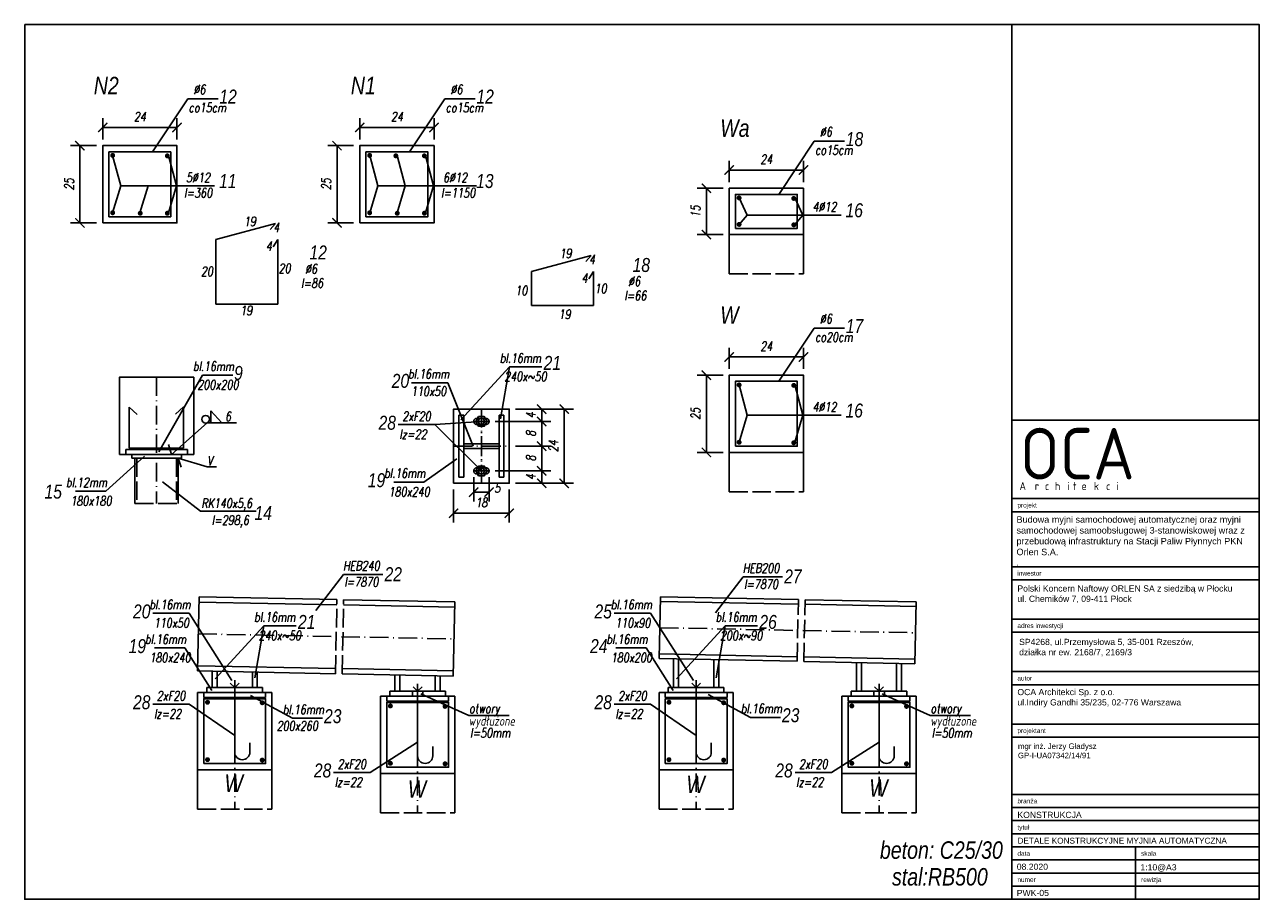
# Model space of a CAD drawing. Extents: x 13337 to 14152, y 1347 to 1630.
# Tile 2 of 2: x 13753 to 14152, y 1347 to 1630. Entities that reach past the tile are written whole.
import ezdxf

# ---------------------------------------------------------------- set-up
doc = ezdxf.new("R2010")
doc.units = 0
doc.header["$LTSCALE"] = 0.5
doc.header["$MEASUREMENT"] = 0
doc.linetypes.add('ACAD_ISO02W100', pattern=[15, 12, -3])
doc.linetypes.add('ACAD_ISO10W100', pattern=[18.5, 12, -3, 0.5, -3])
doc.layers.get('0').update_dxf_attribs({"linetype": 'CONTINUOUS'})
doc.layers.get('DEFPOINTS').update_dxf_attribs({"linetype": 'CONTINUOUS'})
for name, color, linetype in [('05 - tekst', 1, 'CONTINUOUS'), ('05-grafika', 251, 'CONTINUOUS'), ('100_rzut', 3, 'CONTINUOUS'), ('GRUBE', 2, 'CONTINUOUS'), ('OCA a1 architektura$0$05-tekst', 1, 'CONTINUOUS'), ('OSIE', 1, 'ACAD_ISO10W100'), ('PRZERYWANE', 4, 'ACAD_ISO02W100'), ('WYMIARY', 3, 'CONTINUOUS')]:
    doc.layers.add(name, color=color, linetype=linetype)
doc.styles.add('N', font='simplex.shx', dxfattribs={"width": 0.75, "oblique": 10})
doc.styles.add('OCA a1 architektura$0$ramka1-1', font='arial.ttf', dxfattribs={"height": 2})
doc.styles.add('ramka1-1', font='arial.ttf', dxfattribs={"height": 2})
doc.styles.add('STYLE1', font='ariali.ttf')
doc.dimstyles.new('BUD11', dxfattribs={"dimtxt": 3, "dimasz": 3, "dimexe": 3, "dimexo": 2, "dimgap": 2, "dimtad": 1, "dimdec": 0, "dimtxsty": 'N', "dimblk": 'ARCHTICK', "dimcen": 2.5, "dimclrd": 3, "dimclre": 3, "dimclrt": 3, "dimadec": 0, "dimazin": 0, "dimtfac": 1, "dimtdec": 0, "dimtmove": 0, "dimatfit": 3, "dimfxl": 1, "dimarcsym": 0})

# ---------------------------------------------------------------- blocks, each defined once
blk = doc.blocks.new('_ArchTick')
at = {"layer": 'WYMIARY', "color": 0, "const_width": 0.15}
blk.add_lwpolyline([(-0.5, -0.5), (0.5, 0.5)], dxfattribs=at)
blk = doc.blocks.new('*D100')
at = {"layer": 'DEFPOINTS', "color": 0}
for p in [(13802.2, 1596.37), (13778.2, 1590.48), (13802.2, 1590.48)]:
    blk.add_point(p, dxfattribs=at)
at = {"layer": 'WYMIARY', "color": 3, "lineweight": -2}
for p, q in [((13778.2, 1592.48), (13778.2, 1599.37)), ((13802.2, 1592.48), (13802.2, 1599.37)), ((13778.2, 1596.37), (13802.2, 1596.37))]:
    blk.add_line(p, q, dxfattribs=at)
at = {"layer": 'WYMIARY', "color": 3, "lineweight": -2, "xscale": 3, "yscale": 3, "zscale": 3, "rotation": 180}
blk.add_blockref('_ArchTick', (13778.2, 1596.37), dxfattribs=at)
at = {"layer": 'WYMIARY', "color": 3, "lineweight": -2, "xscale": 3, "yscale": 3, "zscale": 3}
blk.add_blockref('_ArchTick', (13802.2, 1596.37), dxfattribs=at)
at = {"layer": 'WYMIARY', "color": 3, "insert": (13790.2, 1599.87), "char_height": 3, "attachment_point": 5, "style": 'N'}
blk.add_mtext('24', dxfattribs=at)
blk = doc.blocks.new('*D101')
at = {"layer": 'DEFPOINTS', "color": 0}
for p in [(13770.82, 1590.48), (13778.2, 1590.48), (13778.2, 1565.48)]:
    blk.add_point(p, dxfattribs=at)
at = {"layer": 'WYMIARY', "color": 3, "lineweight": -2}
for p, q in [((13776.2, 1590.48), (13767.82, 1590.48)), ((13770.82, 1565.48), (13770.82, 1590.48)), ((13776.2, 1565.48), (13767.82, 1565.48))]:
    blk.add_line(p, q, dxfattribs=at)
at = {"layer": 'WYMIARY', "color": 3, "lineweight": -2, "xscale": 3, "yscale": 3, "zscale": 3}
for p, rotation in [((13770.82, 1590.48), 90), ((13770.82, 1565.48), 270)]:
    blk.add_blockref('_ArchTick', p, dxfattribs=dict(at, rotation=rotation))
at = {"layer": 'WYMIARY', "color": 3, "insert": (13767.32, 1577.98), "char_height": 3, "attachment_point": 5, "rotation": 90, "style": 'N'}
blk.add_mtext('25', dxfattribs=at)
blk = doc.blocks.new('*D102')
at = {"layer": 'DEFPOINTS', "color": 0}
for p in [(13885.31, 1596.37), (13861.31, 1590.48), (13885.31, 1590.48)]:
    blk.add_point(p, dxfattribs=at)
at = {"layer": 'WYMIARY', "color": 3, "lineweight": -2}
for p, q in [((13861.31, 1592.48), (13861.31, 1599.37)), ((13885.31, 1592.48), (13885.31, 1599.37)), ((13861.31, 1596.37), (13885.31, 1596.37))]:
    blk.add_line(p, q, dxfattribs=at)
at = {"layer": 'WYMIARY', "color": 3, "lineweight": -2, "xscale": 3, "yscale": 3, "zscale": 3, "rotation": 180}
blk.add_blockref('_ArchTick', (13861.31, 1596.37), dxfattribs=at)
at = {"layer": 'WYMIARY', "color": 3, "lineweight": -2, "xscale": 3, "yscale": 3, "zscale": 3}
blk.add_blockref('_ArchTick', (13885.31, 1596.37), dxfattribs=at)
at = {"layer": 'WYMIARY', "color": 3, "insert": (13873.31, 1599.87), "char_height": 3, "attachment_point": 5, "style": 'N'}
blk.add_mtext('24', dxfattribs=at)
blk = doc.blocks.new('*D103')
at = {"layer": 'DEFPOINTS', "color": 0}
for p in [(13853.94, 1590.48), (13861.31, 1590.48), (13861.31, 1565.48)]:
    blk.add_point(p, dxfattribs=at)
at = {"layer": 'WYMIARY', "color": 3, "lineweight": -2}
for p, q in [((13859.31, 1590.48), (13850.94, 1590.48)), ((13853.94, 1565.48), (13853.94, 1590.48)), ((13859.31, 1565.48), (13850.94, 1565.48))]:
    blk.add_line(p, q, dxfattribs=at)
at = {"layer": 'WYMIARY', "color": 3, "lineweight": -2, "xscale": 3, "yscale": 3, "zscale": 3}
for p, rotation in [((13853.94, 1590.48), 90), ((13853.94, 1565.48), 270)]:
    blk.add_blockref('_ArchTick', p, dxfattribs=dict(at, rotation=rotation))
at = {"layer": 'WYMIARY', "color": 3, "insert": (13850.44, 1577.98), "char_height": 3, "attachment_point": 5, "rotation": 90, "style": 'N'}
blk.add_mtext('25', dxfattribs=at)
blk = doc.blocks.new('*D104')
at = {"layer": 'DEFPOINTS', "color": 0}
for p in [(14004.76, 1522.11), (13980.76, 1516.23), (14004.76, 1516.23)]:
    blk.add_point(p, dxfattribs=at)
at = {"layer": 'WYMIARY', "color": 3, "lineweight": -2}
for p, q in [((13980.76, 1518.23), (13980.76, 1525.11)), ((14004.76, 1518.23), (14004.76, 1525.11)), ((13980.76, 1522.11), (14004.76, 1522.11))]:
    blk.add_line(p, q, dxfattribs=at)
at = {"layer": 'WYMIARY', "color": 3, "lineweight": -2, "xscale": 3, "yscale": 3, "zscale": 3, "rotation": 180}
blk.add_blockref('_ArchTick', (13980.76, 1522.11), dxfattribs=at)
at = {"layer": 'WYMIARY', "color": 3, "lineweight": -2, "xscale": 3, "yscale": 3, "zscale": 3}
blk.add_blockref('_ArchTick', (14004.76, 1522.11), dxfattribs=at)
at = {"layer": 'WYMIARY', "color": 3, "insert": (13992.76, 1525.61), "char_height": 3, "attachment_point": 5, "style": 'N'}
blk.add_mtext('24', dxfattribs=at)
blk = doc.blocks.new('*D105')
at = {"layer": 'DEFPOINTS', "color": 0}
for p in [(13973.38, 1516.23), (13980.76, 1516.23), (13980.76, 1491.23)]:
    blk.add_point(p, dxfattribs=at)
at = {"layer": 'WYMIARY', "color": 3, "lineweight": -2}
for p, q in [((13978.76, 1516.23), (13970.38, 1516.23)), ((13973.38, 1491.23), (13973.38, 1516.23)), ((13978.76, 1491.23), (13970.38, 1491.23))]:
    blk.add_line(p, q, dxfattribs=at)
at = {"layer": 'WYMIARY', "color": 3, "lineweight": -2, "xscale": 3, "yscale": 3, "zscale": 3}
for p, rotation in [((13973.38, 1516.23), 90), ((13973.38, 1491.23), 270)]:
    blk.add_blockref('_ArchTick', p, dxfattribs=dict(at, rotation=rotation))
at = {"layer": 'WYMIARY', "color": 3, "insert": (13969.88, 1503.73), "char_height": 3, "attachment_point": 5, "rotation": 90, "style": 'N'}
blk.add_mtext('25', dxfattribs=at)
blk = doc.blocks.new('*D106')
at = {"layer": 'DEFPOINTS', "color": 0}
for p in [(14004.76, 1582.6), (13980.76, 1576.71), (14004.76, 1576.71)]:
    blk.add_point(p, dxfattribs=at)
at = {"layer": 'WYMIARY', "color": 3, "lineweight": -2}
for p, q in [((13980.76, 1578.71), (13980.76, 1585.6)), ((14004.76, 1578.71), (14004.76, 1585.6)), ((13980.76, 1582.6), (14004.76, 1582.6))]:
    blk.add_line(p, q, dxfattribs=at)
at = {"layer": 'WYMIARY', "color": 3, "lineweight": -2, "xscale": 3, "yscale": 3, "zscale": 3, "rotation": 180}
blk.add_blockref('_ArchTick', (13980.76, 1582.6), dxfattribs=at)
at = {"layer": 'WYMIARY', "color": 3, "lineweight": -2, "xscale": 3, "yscale": 3, "zscale": 3}
blk.add_blockref('_ArchTick', (14004.76, 1582.6), dxfattribs=at)
at = {"layer": 'WYMIARY', "color": 3, "insert": (13992.76, 1586.1), "char_height": 3, "attachment_point": 5, "style": 'N'}
blk.add_mtext('24', dxfattribs=at)
blk = doc.blocks.new('*D107')
at = {"layer": 'DEFPOINTS', "color": 0}
for p in [(13973.38, 1576.71), (13980.76, 1576.71), (13980.76, 1561.71)]:
    blk.add_point(p, dxfattribs=at)
at = {"layer": 'WYMIARY', "color": 3, "lineweight": -2}
for p, q in [((13978.76, 1576.71), (13970.38, 1576.71)), ((13973.38, 1561.71), (13973.38, 1576.71)), ((13978.76, 1561.71), (13970.38, 1561.71))]:
    blk.add_line(p, q, dxfattribs=at)
at = {"layer": 'WYMIARY', "color": 3, "lineweight": -2, "xscale": 3, "yscale": 3, "zscale": 3}
for p, rotation in [((13973.38, 1576.71), 90), ((13973.38, 1561.71), 270)]:
    blk.add_blockref('_ArchTick', p, dxfattribs=dict(at, rotation=rotation))
at = {"layer": 'WYMIARY', "color": 3, "insert": (13969.88, 1569.21), "char_height": 3, "attachment_point": 5, "rotation": 90, "style": 'N'}
blk.add_mtext('15', dxfattribs=at)
blk = doc.blocks.new('*D108')
at = {"layer": 'DEFPOINTS', "color": 0}
for p in [(13891.63, 1481.25), (13909.63, 1481.25), (13909.63, 1471.54)]:
    blk.add_point(p, dxfattribs=at)
at = {"layer": 'WYMIARY', "color": 3, "lineweight": -2}
for p, q in [((13891.63, 1479.25), (13891.63, 1468.54)), ((13909.63, 1479.25), (13909.63, 1468.54)), ((13891.63, 1471.54), (13909.63, 1471.54))]:
    blk.add_line(p, q, dxfattribs=at)
at = {"layer": 'WYMIARY', "color": 3, "lineweight": -2, "xscale": 3, "yscale": 3, "zscale": 3, "rotation": 180}
blk.add_blockref('_ArchTick', (13891.63, 1471.54), dxfattribs=at)
at = {"layer": 'WYMIARY', "color": 3, "lineweight": -2, "xscale": 3, "yscale": 3, "zscale": 3}
blk.add_blockref('_ArchTick', (13909.63, 1471.54), dxfattribs=at)
at = {"layer": 'WYMIARY', "color": 3, "insert": (13900.63, 1475.04), "char_height": 3, "attachment_point": 5, "style": 'N'}
blk.add_mtext('18', dxfattribs=at)
blk = doc.blocks.new('*D109')
at = {"layer": 'DEFPOINTS', "color": 0}
for p in [(13903.13, 1485.25), (13920.13, 1485.25), (13909.63, 1481.25)]:
    blk.add_point(p, dxfattribs=at)
at = {"layer": 'WYMIARY', "color": 3, "lineweight": -2}
for p, q in [((13905.13, 1485.25), (13923.13, 1485.25)), ((13920.13, 1481.25), (13920.13, 1485.25)), ((13911.63, 1481.25), (13923.13, 1481.25))]:
    blk.add_line(p, q, dxfattribs=at)
at = {"layer": 'WYMIARY', "color": 3, "lineweight": -2, "xscale": 3, "yscale": 3, "zscale": 3}
for p, rotation in [((13920.13, 1485.25), 90), ((13920.13, 1481.25), 270)]:
    blk.add_blockref('_ArchTick', p, dxfattribs=dict(at, rotation=rotation))
at = {"layer": 'WYMIARY', "color": 3, "insert": (13916.63, 1483.25), "char_height": 3, "attachment_point": 5, "rotation": 90, "style": 'N'}
blk.add_mtext('4', dxfattribs=at)
blk = doc.blocks.new('*D110')
at = {"layer": 'DEFPOINTS', "color": 0}
for p in [(13909.63, 1493.25), (13920.13, 1493.25), (13903.13, 1485.25)]:
    blk.add_point(p, dxfattribs=at)
at = {"layer": 'WYMIARY', "color": 3, "lineweight": -2}
for p, q in [((13911.63, 1493.25), (13923.13, 1493.25)), ((13920.13, 1485.25), (13920.13, 1493.25)), ((13905.13, 1485.25), (13923.13, 1485.25))]:
    blk.add_line(p, q, dxfattribs=at)
at = {"layer": 'WYMIARY', "color": 3, "lineweight": -2, "xscale": 3, "yscale": 3, "zscale": 3}
for p, rotation in [((13920.13, 1493.25), 90), ((13920.13, 1485.25), 270)]:
    blk.add_blockref('_ArchTick', p, dxfattribs=dict(at, rotation=rotation))
at = {"layer": 'WYMIARY', "color": 3, "insert": (13916.63, 1489.25), "char_height": 3, "attachment_point": 5, "rotation": 90, "style": 'N'}
blk.add_mtext('8', dxfattribs=at)
blk = doc.blocks.new('*D111')
at = {"layer": 'DEFPOINTS', "color": 0}
for p in [(13903.13, 1501.25), (13920.13, 1501.25), (13909.63, 1493.25)]:
    blk.add_point(p, dxfattribs=at)
at = {"layer": 'WYMIARY', "color": 3, "lineweight": -2}
for p, q in [((13905.13, 1501.25), (13923.13, 1501.25)), ((13920.13, 1493.25), (13920.13, 1501.25)), ((13911.63, 1493.25), (13923.13, 1493.25))]:
    blk.add_line(p, q, dxfattribs=at)
at = {"layer": 'WYMIARY', "color": 3, "lineweight": -2, "xscale": 3, "yscale": 3, "zscale": 3}
for p, rotation in [((13920.13, 1501.25), 90), ((13920.13, 1493.25), 270)]:
    blk.add_blockref('_ArchTick', p, dxfattribs=dict(at, rotation=rotation))
at = {"layer": 'WYMIARY', "color": 3, "insert": (13916.63, 1497.25), "char_height": 3, "attachment_point": 5, "rotation": 90, "style": 'N'}
blk.add_mtext('8', dxfattribs=at)
blk = doc.blocks.new('*D112')
at = {"layer": 'DEFPOINTS', "color": 0}
for p in [(13909.63, 1505.25), (13920.13, 1505.25), (13903.13, 1501.25)]:
    blk.add_point(p, dxfattribs=at)
at = {"layer": 'WYMIARY', "color": 3, "lineweight": -2}
for p, q in [((13911.63, 1505.25), (13923.13, 1505.25)), ((13920.13, 1501.25), (13920.13, 1505.25)), ((13905.13, 1501.25), (13923.13, 1501.25))]:
    blk.add_line(p, q, dxfattribs=at)
at = {"layer": 'WYMIARY', "color": 3, "lineweight": -2, "xscale": 3, "yscale": 3, "zscale": 3}
for p, rotation in [((13920.13, 1505.25), 90), ((13920.13, 1501.25), 270)]:
    blk.add_blockref('_ArchTick', p, dxfattribs=dict(at, rotation=rotation))
at = {"layer": 'WYMIARY', "color": 3, "insert": (13916.63, 1503.25), "char_height": 3, "attachment_point": 5, "rotation": 90, "style": 'N'}
blk.add_mtext('4', dxfattribs=at)
blk = doc.blocks.new('*D114')
at = {"layer": 'DEFPOINTS', "color": 0}
for p in [(13909.63, 1505.25), (13927.41, 1505.25), (13909.63, 1481.25)]:
    blk.add_point(p, dxfattribs=at)
at = {"layer": 'WYMIARY', "color": 3, "lineweight": -2}
for p, q in [((13911.63, 1505.25), (13930.41, 1505.25)), ((13927.41, 1481.25), (13927.41, 1505.25)), ((13911.63, 1481.25), (13930.41, 1481.25))]:
    blk.add_line(p, q, dxfattribs=at)
at = {"layer": 'WYMIARY', "color": 3, "lineweight": -2, "xscale": 3, "yscale": 3, "zscale": 3}
for p, rotation in [((13927.41, 1505.25), 90), ((13927.41, 1481.25), 270)]:
    blk.add_blockref('_ArchTick', p, dxfattribs=dict(at, rotation=rotation))
at = {"layer": 'WYMIARY', "color": 3, "insert": (13923.91, 1493.25), "char_height": 3, "attachment_point": 5, "rotation": 90, "style": 'N'}
blk.add_mtext('24', dxfattribs=at)
blk = doc.blocks.new('*D115')
at = {"layer": 'DEFPOINTS', "color": 0}
for p in [(13898.13, 1485.25), (13903.13, 1485.25), (13903.13, 1478.38)]:
    blk.add_point(p, dxfattribs=at)
at = {"layer": 'WYMIARY', "color": 3, "lineweight": -2}
for p, q in [((13898.13, 1483.25), (13898.13, 1475.38)), ((13903.13, 1483.25), (13903.13, 1475.38)), ((13898.13, 1478.38), (13903.13, 1478.38))]:
    blk.add_line(p, q, dxfattribs=at)
at = {"layer": 'WYMIARY', "color": 3, "lineweight": -2, "xscale": 3, "yscale": 3, "zscale": 3, "rotation": 180}
blk.add_blockref('_ArchTick', (13898.13, 1478.38), dxfattribs=at)
at = {"layer": 'WYMIARY', "color": 3, "lineweight": -2, "xscale": 3, "yscale": 3, "zscale": 3}
blk.add_blockref('_ArchTick', (13903.13, 1478.38), dxfattribs=at)
at = {"layer": 'WYMIARY', "color": 3, "insert": (13905.78, 1479.71), "char_height": 3, "attachment_point": 5, "style": 'N'}
blk.add_mtext('5', dxfattribs=at)

msp = doc.modelspace()

# ---------------------------------------------------------------- linework, layer by layer
for p, q in [((13980.76, 1561.71), (13980.76, 1548.97)), ((14004.76, 1561.71), (14004.76, 1548.97)), ((13893.32, 1483.25), (13893.32, 1503.25)), ((13894.92, 1503.25), (13893.32, 1503.25)), ((13894.92, 1483.25), (13894.92, 1503.25)), ((13906.33, 1483.25), (13906.33, 1503.25)), ((13907.93, 1503.25), (13906.33, 1503.25)), ((13907.93, 1483.25), (13907.93, 1503.25)), ((13894.92, 1494.05), (13906.33, 1494.05)), ((13805.61, 1492.16), (13785.61, 1492.16)), ((13785.61, 1492.16), (13785.61, 1490.56)), ((13787.61, 1490.56), (13787.61, 1489.36)), ((13787.61, 1489.36), (13803.61, 1489.36)), ((13788.61, 1489.36), (13788.61, 1474.71)), ((13802.61, 1489.36), (13802.61, 1474.71)), ((13803.61, 1490.56), (13803.61, 1489.36)), ((13805.61, 1492.16), (13805.61, 1490.56)), ((13894.92, 1492.45), (13906.33, 1492.45)), ((13980.76, 1491.23), (13980.76, 1478.48)), ((14004.76, 1491.23), (14004.76, 1478.48)), ((13893.32, 1483.25), (13894.92, 1483.25)), ((13906.33, 1483.25), (13907.93, 1483.25)), ((13808.87, 1420.52), (13809.35, 1444.51)), ((13809.31, 1442.81), (13853.89, 1441.92)), ((13809.35, 1444.51), (13853.92, 1443.62)), ((13856.06, 1441.88), (13891.96, 1441.16)), ((13856.09, 1443.58), (13892, 1442.86)), ((13891.52, 1418.87), (13892, 1442.86)), ((13958.15, 1424.52), (13958.55, 1444.51)), ((13958.52, 1443.01), (14003.09, 1442.12)), ((13958.55, 1444.51), (14003.12, 1443.62)), ((14005.26, 1442.08), (14041.17, 1441.36)), ((14005.29, 1443.58), (14041.2, 1442.86)), ((14040.8, 1422.86), (14041.2, 1442.86)), ((13958.18, 1426.02), (14002.75, 1425.13)), ((13808.9, 1422.22), (13853.47, 1421.33)), ((13855.65, 1421.29), (13891.55, 1420.57)), ((13958.15, 1424.52), (14002.72, 1423.63)), ((13962.76, 1415.14), (13962.76, 1424.43)), ((13964.36, 1415.14), (13964.36, 1424.39)), ((13975.78, 1415.14), (13975.78, 1424.16)), ((13977.38, 1415.14), (13977.38, 1424.13)), ((14004.89, 1423.58), (14040.8, 1422.86)), ((14004.92, 1425.08), (14040.83, 1424.36)), ((14021.89, 1413.96), (14021.89, 1423.24)), ((14023.49, 1413.96), (14023.49, 1423.21)), ((14034.9, 1413.96), (14034.9, 1422.98)), ((14036.5, 1413.96), (14036.5, 1422.95)), ((13808.87, 1420.52), (13853.44, 1419.63)), ((13813.56, 1415.14), (13813.56, 1420.43)), ((13815.16, 1415.14), (13815.16, 1420.4)), ((13826.57, 1415.14), (13826.57, 1420.14)), ((13828.17, 1415.14), (13828.17, 1420.14)), ((13855.61, 1419.59), (13891.52, 1418.87)), ((13872.69, 1413.96), (13872.69, 1419.25)), ((13874.29, 1413.96), (13874.29, 1419.22)), ((13885.7, 1413.96), (13885.7, 1418.99)), ((13887.3, 1413.96), (13887.3, 1418.96)), ((13832.87, 1413.54), (13808.87, 1413.54)), ((13808.87, 1413.54), (13808.87, 1388.54)), ((13810.87, 1411.94), (13810.87, 1413.54)), ((13829.87, 1415.14), (13811.87, 1415.14)), ((13811.87, 1415.14), (13811.87, 1413.54)), ((13829.87, 1415.14), (13829.87, 1413.54)), ((13830.87, 1411.94), (13830.87, 1413.54)), ((13832.87, 1388.54), (13832.87, 1413.54)), ((13889, 1413.96), (13871, 1413.96)), ((13871, 1413.96), (13871, 1412.36)), ((13889, 1413.96), (13889, 1412.36)), ((13982.07, 1413.54), (13958.07, 1413.54)), ((13958.07, 1413.54), (13958.07, 1388.54)), ((13960.07, 1411.94), (13960.07, 1413.54)), ((13979.07, 1415.14), (13961.07, 1415.14)), ((13961.07, 1415.14), (13961.07, 1413.54)), ((13979.07, 1415.14), (13979.07, 1413.54)), ((13980.07, 1411.94), (13980.07, 1413.54)), ((13982.07, 1388.54), (13982.07, 1413.54)), ((14038.2, 1413.96), (14020.2, 1413.96)), ((14020.2, 1413.96), (14020.2, 1412.36)), ((14038.2, 1413.96), (14038.2, 1412.36)), ((13810.87, 1411.94), (13830.87, 1411.94)), ((13892, 1412.36), (13868, 1412.36)), ((13868, 1412.36), (13868, 1387.36)), ((13870, 1410.76), (13870, 1412.36)), ((13870, 1410.76), (13890, 1410.76)), ((13890, 1410.76), (13890, 1412.36)), ((13892, 1387.36), (13892, 1412.36)), ((13960.07, 1411.94), (13980.07, 1411.94)), ((14041.2, 1412.36), (14017.2, 1412.36)), ((14017.2, 1412.36), (14017.2, 1387.36)), ((14019.2, 1410.76), (14019.2, 1412.36)), ((14019.2, 1410.76), (14039.2, 1410.76)), ((14039.2, 1410.76), (14039.2, 1412.36)), ((14041.2, 1387.36), (14041.2, 1412.36)), ((13808.87, 1388.54), (13832.87, 1388.54)), ((13808.87, 1388.54), (13808.87, 1375.79)), ((13832.87, 1388.54), (13832.87, 1375.79)), ((13868, 1387.36), (13892, 1387.36)), ((13868, 1387.36), (13868, 1374.61)), ((13892, 1387.36), (13892, 1374.61)), ((13958.07, 1388.54), (13982.07, 1388.54)), ((13958.07, 1388.54), (13958.07, 1375.79)), ((13982.07, 1388.54), (13982.07, 1375.79)), ((14017.2, 1387.36), (14041.2, 1387.36)), ((14017.2, 1387.36), (14017.2, 1374.61)), ((14041.2, 1387.36), (14041.2, 1374.61))]:
    msp.add_line(p, q)
for points in [[(13778.2, 1565.48), (13802.2, 1565.48), (13802.2, 1590.48), (13778.2, 1590.48)], [(13861.31, 1565.48), (13885.31, 1565.48), (13885.31, 1590.48), (13861.31, 1590.48)], [(13980.76, 1561.71), (14004.76, 1561.71), (14004.76, 1576.71), (13980.76, 1576.71)], [(13783.61, 1490.56), (13807.61, 1490.56), (13807.61, 1515.56), (13783.61, 1515.56)], [(13980.76, 1491.23), (14004.76, 1491.23), (14004.76, 1516.23), (13980.76, 1516.23)], [(13891.63, 1481.25), (13909.63, 1481.25), (13909.63, 1505.25), (13891.63, 1505.25)], [(13902.45, 1501.25), (13901.54, 1502.83), (13899.72, 1502.83), (13898.8, 1501.25), (13899.72, 1499.67), (13901.54, 1499.67)], [(13902.45, 1485.25), (13901.54, 1483.67), (13899.72, 1483.67), (13898.8, 1485.25), (13899.72, 1486.83), (13901.54, 1486.83)]]:
    msp.add_lwpolyline(points, close=True)
for centre in [(13900.63, 1501.25), (13900.63, 1485.25)]:
    msp.add_circle(centre, 1)
at = {"layer": '05 - tekst'}
msp.add_lwpolyline([(14072.16, 1346.63), (14152.16, 1346.63)], dxfattribs=at)
at = {"layer": '05-grafika'}
msp.add_lwpolyline([(13752.96, 1629.63), (14152.16, 1629.63), (14152.16, 1346.63), (13752.96, 1346.63)], close=True, dxfattribs=at)
for points in [[(14072.16, 1346.63), (14072.16, 1629.63), (14152.16, 1629.63), (14152.16, 1346.63), (14072.16, 1346.63)], [(14072.16, 1501.71), (14152.16, 1501.71)], [(14072.16, 1476.27), (14152.16, 1476.27)], [(14072.16, 1472.03), (14152.16, 1472.03)], [(14072.16, 1454.24), (14152.16, 1454.24)], [(14072.16, 1450), (14152.16, 1450)], [(14072.16, 1437.27), (14152.16, 1437.27)], [(14072.16, 1433.03), (14152.16, 1433.03)], [(14072.16, 1420.3), (14152.16, 1420.3)], [(14072.16, 1416.06), (14152.16, 1416.06)], [(14072.16, 1411.41), (14072.16, 1349.57)], [(14072.16, 1403.33), (14152.16, 1403.33)], [(14072.16, 1399.09), (14152.16, 1399.09)], [(14072.16, 1380.56), (14152.16, 1380.56)], [(14072.16, 1376.32), (14152.16, 1376.32)], [(14072.16, 1372.08), (14152.16, 1372.08)], [(14072.16, 1367.84), (14152.16, 1367.84)], [(14072.16, 1363.6), (14152.16, 1363.6)], [(14112.16, 1363.6), (14112.16, 1346.63)], [(14072.16, 1359.35), (14152.16, 1359.35)], [(14072.16, 1359.35), (14152.16, 1359.35)], [(14072.16, 1355.11), (14152.16, 1355.11)], [(14072.16, 1350.87), (14152.16, 1350.87)], [(14072.16, 1350.87), (14152.16, 1350.87)], [(14072.16, 1346.63), (14152.16, 1346.63)]]:
    msp.add_lwpolyline(points, dxfattribs=at)
at = {"layer": 'GRUBE'}
for p, q in [((13834.09, 1565.27), (13814.72, 1560.14)), ((13834.09, 1565.27), (13832.29, 1563.37)), ((13814.76, 1560.14), (13814.76, 1539.14)), ((13834.76, 1560.14), (13833.29, 1557.7)), ((13834.76, 1539.14), (13834.76, 1560.14)), ((13936.17, 1554.92), (13916.84, 1549.79)), ((13936.17, 1554.92), (13934.37, 1553.02)), ((13916.84, 1549.79), (13916.84, 1538.79)), ((13936.84, 1549.79), (13935.36, 1547.34)), ((13936.84, 1538.79), (13936.84, 1549.79)), ((13814.76, 1539.14), (13834.76, 1539.14)), ((13916.84, 1538.79), (13936.84, 1538.79)), ((13786.76, 1492.56), (13786.76, 1505.9)), ((13786.76, 1505.9), (13789.37, 1503.54)), ((13804.32, 1505.99), (13801.7, 1503.62)), ((13804.32, 1505.99), (13804.32, 1492.56)), ((13804.32, 1492.56), (13786.76, 1492.56)), ((13820.87, 1417.52), (13820.87, 1394.22)), ((13970.07, 1417.52), (13970.07, 1394.22)), ((13820.87, 1415.14), (13819.43, 1416.61)), ((13820.87, 1415.14), (13822.3, 1416.61)), ((13880, 1413.96), (13878.56, 1415.42)), ((13880, 1416.34), (13880, 1393.04)), ((13880, 1413.96), (13881.43, 1415.42)), ((13970.07, 1415.14), (13968.63, 1416.61)), ((13970.07, 1415.14), (13971.51, 1416.61)), ((14029.2, 1413.96), (14027.76, 1415.42)), ((14029.2, 1416.34), (14029.2, 1393.04)), ((14029.2, 1413.96), (14030.63, 1415.42)), ((13825.77, 1394.22), (13825.77, 1397.26)), ((13974.97, 1394.22), (13974.97, 1397.26)), ((13884.9, 1393.04), (13884.9, 1396.08)), ((14034.1, 1393.04), (14034.1, 1396.08))]:
    msp.add_line(p, q, dxfattribs=at)
for points in [[(13780.2, 1567.48), (13800.2, 1567.48), (13800.2, 1588.48), (13780.2, 1588.48)], [(13863.31, 1567.48), (13883.31, 1567.48), (13883.31, 1588.48), (13863.31, 1588.48)], [(13982.76, 1563.71), (14002.76, 1563.71), (14002.76, 1574.71), (13982.76, 1574.71)], [(13982.76, 1493.23), (14002.76, 1493.23), (14002.76, 1514.23), (13982.76, 1514.23)], [(13810.87, 1390.54), (13830.87, 1390.54), (13830.87, 1411.54), (13810.87, 1411.54)], [(13870, 1389.36), (13890, 1389.36), (13890, 1410.36), (13870, 1410.36)], [(13960.07, 1390.54), (13980.07, 1390.54), (13980.07, 1411.54), (13960.07, 1411.54)], [(14019.2, 1389.36), (14039.2, 1389.36), (14039.2, 1410.36), (14019.2, 1410.36)]]:
    msp.add_lwpolyline(points, close=True, dxfattribs=at)
at = {"layer": 'GRUBE', "const_width": 0.8}
for points in [[(13781.8, 1587.32, 1), (13781, 1587.32, 1)], [(13799.48, 1587.18, 1), (13798.68, 1587.18, 1)], [(13864.91, 1587.32, 1), (13864.11, 1587.32, 1)], [(13873.38, 1587.18, 1), (13872.58, 1587.18, 1)], [(13882.6, 1587.18, 1), (13881.8, 1587.18, 1)], [(13984.36, 1573.56, 1), (13983.56, 1573.56, 1)], [(14002.04, 1573.41, 1), (14001.24, 1573.41, 1)], [(13781.8, 1568.76, 1), (13781, 1568.76, 1)], [(13790.72, 1568.62, 1), (13789.92, 1568.62, 1)], [(13799.48, 1568.62, 1), (13798.68, 1568.62, 1)], [(13864.91, 1568.76, 1), (13864.11, 1568.76, 1)], [(13873.83, 1568.62, 1), (13873.03, 1568.62, 1)], [(13882.6, 1568.62, 1), (13881.8, 1568.62, 1)], [(13984.36, 1565, 1), (13983.56, 1565, 1)], [(14002.04, 1564.85, 1), (14001.24, 1564.85, 1)], [(13984.36, 1513.07, 1), (13983.56, 1513.07, 1)], [(14002.04, 1512.92, 1), (14001.24, 1512.92, 1)], [(13984.36, 1494.51, 1), (13983.56, 1494.51, 1)], [(14002.04, 1494.36, 1), (14001.24, 1494.36, 1)], [(13812.47, 1410.38, 1), (13811.67, 1410.38, 1)], [(13830.16, 1410.23, 1), (13829.36, 1410.23, 1)], [(13871.6, 1409.2, 1), (13870.8, 1409.2, 1)], [(13889.29, 1409.05, 1), (13888.49, 1409.05, 1)], [(13961.67, 1410.38, 1), (13960.87, 1410.38, 1)], [(13979.36, 1410.23, 1), (13978.56, 1410.23, 1)], [(14020.8, 1409.2, 1), (14020, 1409.2, 1)], [(14038.49, 1409.05, 1), (14037.69, 1409.05, 1)], [(13812.47, 1391.82, 1), (13811.67, 1391.82, 1)], [(13830.16, 1391.67, 1), (13829.36, 1391.67, 1)], [(13871.6, 1390.64, 1), (13870.8, 1390.64, 1)], [(13889.29, 1390.49, 1), (13888.49, 1390.49, 1)], [(13961.67, 1391.82, 1), (13960.87, 1391.82, 1)], [(13979.36, 1391.67, 1), (13978.56, 1391.67, 1)], [(14020.8, 1390.64, 1), (14020, 1390.64, 1)], [(14038.49, 1390.49, 1), (14037.69, 1390.49, 1)]]:
    msp.add_lwpolyline(points, format="xyb", close=True, dxfattribs=at)
at = {"layer": 'GRUBE'}
for centre in [(13823.32, 1394.22), (13972.52, 1394.22), (13882.45, 1393.04), (14031.65, 1393.04)]:
    msp.add_arc(centre, 2.45, 180, 0, dxfattribs=at)
at = {"layer": 'OSIE'}
for p, q in [((13795.61, 1515.56), (13795.61, 1474.71)), ((13900.63, 1505.25), (13900.63, 1481.25)), ((13900.63, 1481.25), (13900.63, 1505.25)), ((13898.13, 1501.25), (13903.13, 1501.25)), ((13891.63, 1493.25), (13909.63, 1493.25)), ((13898.13, 1485.25), (13903.13, 1485.25)), ((13958.35, 1434.52), (14041, 1432.86)), ((13809.11, 1432.52), (13891.76, 1430.87)), ((13820.87, 1415.14), (13820.87, 1375.79)), ((13880, 1413.96), (13880, 1374.61)), ((13970.07, 1415.14), (13970.07, 1375.79)), ((14029.2, 1413.96), (14029.2, 1374.61))]:
    msp.add_line(p, q, dxfattribs=at)
at = {"layer": 'PRZERYWANE', "color": 4}
for p, q in [((13980.76, 1548.97), (14004.76, 1548.97)), ((13789.21, 1489.36), (13789.21, 1474.71)), ((13802.01, 1489.36), (13802.01, 1474.71)), ((13980.76, 1478.48), (14004.76, 1478.48)), ((13788.61, 1474.71), (13802.61, 1474.71)), ((13808.87, 1375.79), (13832.87, 1375.79)), ((13868, 1374.61), (13892, 1374.61)), ((13958.07, 1375.79), (13982.07, 1375.79)), ((14017.2, 1374.61), (14041.2, 1374.61))]:
    msp.add_line(p, q, dxfattribs=at)
at = {"layer": 'PRZERYWANE'}
for p, q in [((13899.13, 1502.25), (13902.13, 1502.25)), ((13899.13, 1500.25), (13902.13, 1500.25)), ((13899.13, 1486.25), (13902.13, 1486.25)), ((13899.13, 1484.25), (13902.13, 1484.25)), ((13853.44, 1419.63), (13853.92, 1443.62)), ((13855.61, 1419.59), (13856.09, 1443.58)), ((14002.72, 1423.63), (14003.12, 1443.62)), ((14004.89, 1423.58), (14005.29, 1443.58)), ((13878.32, 1413.96), (13878.32, 1412.36)), ((13881.72, 1413.96), (13881.72, 1412.36)), ((14027.53, 1413.96), (14027.53, 1412.36)), ((14030.92, 1413.96), (14030.92, 1412.36))]:
    msp.add_line(p, q, dxfattribs=at)
for centre, start, end in [((13899.13, 1501.25), 90, 270), ((13902.13, 1501.25), 270, 90), ((13899.13, 1485.25), 90, 270), ((13902.13, 1485.25), 270, 90)]:
    msp.add_arc(centre, 1, start, end, dxfattribs=at)
at = {"layer": 'WYMIARY'}
for p, q in [((13805.67, 1605.68), (13794.25, 1588.48)), ((13805.67, 1605.68), (13815.47, 1605.68)), ((13888.78, 1605.68), (13877.37, 1588.48)), ((13888.78, 1605.68), (13898.58, 1605.68)), ((14008.23, 1591.91), (13996.81, 1574.71)), ((14008.23, 1591.91), (14018.02, 1591.91)), ((13783.99, 1577.5), (13781.4, 1587.32)), ((13802.05, 1577.5), (13799.46, 1587.32)), ((13867.11, 1577.5), (13864.51, 1587.32)), ((13875.95, 1577.5), (13873.35, 1587.32)), ((13885.17, 1577.5), (13882.58, 1587.32)), ((13783.99, 1577.5), (13781.4, 1568.76)), ((13783.99, 1577.5), (13814.37, 1577.5)), ((13792.83, 1577.5), (13790.24, 1568.76)), ((13802.05, 1577.5), (13799.46, 1568.76)), ((13867.11, 1577.5), (13864.51, 1568.76)), ((13867.11, 1577.5), (13899.08, 1577.5)), ((13875.95, 1577.5), (13873.35, 1568.76)), ((13885.17, 1577.5), (13882.58, 1568.76)), ((13986.55, 1568.04), (13983.96, 1573.56)), ((14004.61, 1568.04), (14002.02, 1573.56)), ((13986.55, 1568.04), (13983.96, 1565)), ((13986.55, 1568.04), (14016.93, 1568.04)), ((14004.61, 1568.04), (14002.02, 1565)), ((14008.23, 1531.42), (13996.81, 1514.23)), ((14008.23, 1531.42), (14018.02, 1531.42)), ((13909.68, 1518.91), (13893.98, 1501.82)), ((13909.68, 1518.91), (13906.76, 1502.14)), ((13909.68, 1518.91), (13920.15, 1518.91)), ((13810.44, 1516.25), (13796.33, 1491.46)), ((13810.44, 1516.25), (13820.24, 1516.25)), ((13878.03, 1513.78), (13889.81, 1513.78)), ((13889.81, 1513.78), (13897.95, 1493.25)), ((13986.55, 1503.24), (13983.96, 1513.07)), ((14004.61, 1503.24), (14002.02, 1513.07)), ((13813.12, 1500.8), (13813.12, 1504.71)), ((13813.12, 1504.71), (13816.69, 1500.8)), ((13900.63, 1501.25), (13885.55, 1500.22)), ((13986.55, 1503.24), (13983.96, 1494.51)), ((13986.55, 1503.24), (14016.93, 1503.24)), ((14004.61, 1503.24), (14002.02, 1494.51)), ((13811.92, 1500.8), (13800.4, 1490.56)), ((13821.46, 1500.8), (13811.92, 1500.8)), ((13873.77, 1500.22), (13885.55, 1500.22)), ((13885.55, 1500.22), (13900.63, 1485.25)), ((13800.4, 1490.56), (13799.43, 1493.8)), ((13791.74, 1489.99), (13779.19, 1478.67)), ((13811.92, 1486.55), (13802.61, 1489.36)), ((13802.61, 1489.36), (13803.55, 1486.49)), ((13882.07, 1481.64), (13892.64, 1489.18)), ((13814.99, 1486.55), (13811.92, 1486.55)), ((13797.54, 1481.68), (13809.76, 1472.18)), ((13872.27, 1481.64), (13882.07, 1481.64)), ((13769.39, 1478.67), (13779.19, 1478.67)), ((13809.76, 1472.18), (13827.84, 1472.18)), ((13856.09, 1451.69), (13847.12, 1440.07)), ((13856.09, 1451.69), (13868.81, 1451.69)), ((13985.31, 1450.96), (13976.35, 1439.34)), ((13985.31, 1450.96), (13998.04, 1450.96)), ((13794.38, 1439.17), (13806.16, 1439.17)), ((13806.16, 1439.17), (13819.95, 1417.39)), ((13943.58, 1439.17), (13955.36, 1439.17)), ((13955.36, 1439.17), (13969.16, 1417.39)), ((13830.24, 1435.11), (13814.54, 1418.01)), ((13830.24, 1435.11), (13827.32, 1418.34)), ((13830.24, 1435.11), (13840.71, 1435.11)), ((13979.44, 1435.11), (13963.74, 1418.01)), ((13979.44, 1435.11), (13976.53, 1418.34)), ((13979.44, 1435.11), (13989.91, 1435.11)), ((13794.95, 1427.95), (13804.75, 1427.95)), ((13804.75, 1427.95), (13813.45, 1414.2)), ((13944.15, 1427.95), (13953.95, 1427.95)), ((13953.95, 1427.95), (13962.65, 1414.2)), ((13794.38, 1409.79), (13806.16, 1409.79)), ((13806.16, 1409.79), (13820.87, 1399.63)), ((13839.51, 1405.2), (13825.92, 1412.57)), ((13881.05, 1413.12), (13896.53, 1406.15)), ((13943.58, 1409.79), (13955.36, 1409.79)), ((13955.36, 1409.79), (13970.07, 1399.63)), ((13987.59, 1405.51), (13974, 1412.88)), ((14030.25, 1413.12), (14045.73, 1406.15)), ((13839.51, 1405.2), (13849.3, 1405.2)), ((13896.53, 1406.15), (13909.61, 1406.15)), ((13987.59, 1405.51), (13997.39, 1405.51)), ((14045.73, 1406.15), (14058.81, 1406.15)), ((13864.64, 1387.71), (13880, 1397.5)), ((14013.84, 1387.71), (14029.2, 1397.5)), ((13852.86, 1387.71), (13864.64, 1387.71)), ((14002.06, 1387.71), (14013.84, 1387.71))]:
    msp.add_line(p, q, dxfattribs=at)
msp.add_circle((13811.48, 1501.95), 1.23, dxfattribs=at)

# ---------------------------------------------------------------- texts
at = {"style": 'STYLE1', "width": 0.8}
for s, height, p in [('N2', 5.661, (13775.3, 1607.09)), ('N1', 5.661, (13858.41, 1607.09)), ('12', 4.529, (13815.91, 1604.1)), ('12', 4.529, (13899.03, 1604.1)), ('Wa', 5.661, (13977.85, 1593.32)), ('18', 4.529, (14018.47, 1590.33)), ('11', 4.529, (13815.81, 1576.77)), ('13', 4.529, (13898.93, 1576.77)), ('16', 4.529, (14018.37, 1567.31)), ('12', 4.529, (13845.04, 1553.66)), ('18', 4.529, (13949.53, 1549.61)), ('W', 5.66, (13977.85, 1532.84)), ('17', 4.529, (14018.47, 1529.84)), ('21', 4.529, (13920.76, 1517.92)), ('9', 4.53, (13820.68, 1514.67)), ('20', 4.529, (13871.64, 1512.12)), ('16', 4.529, (14018.37, 1502.51)), ('28', 4.529, (13867.38, 1498.56)), ('19', 4.529, (13863.9, 1479.98)), ('15', 4.529, (13759.37, 1476.29)), ('14', 4.529, (13827.27, 1469.37)), ('22', 4.529, (13869.32, 1449.56)), ('27', 4.529, (13998.54, 1448.83)), ('20', 4.529, (13787.99, 1437.51)), ('25', 4.529, (13937.19, 1437.51)), ('21', 4.529, (13841.32, 1434.11)), ('26', 4.529, (13990.52, 1434.11)), ('19', 4.529, (13786.57, 1426.29)), ('24', 4.529, (13935.77, 1426.29)), ('28', 4.529, (13787.99, 1408.13)), ('28', 4.529, (13937.19, 1408.13)), ('23', 4.529, (13849.75, 1403.62)), ('23', 4.529, (13997.83, 1403.93)), ('28', 4.529, (13846.47, 1386.05)), ('28', 4.529, (13995.67, 1386.05)), ('W', 5.66, (13817.57, 1381.36)), ('W', 5.66, (13966.91, 1380.99)), ('W', 5.66, (14026.04, 1379.81)), ('W', 5.66, (13876.84, 1379.5)), (' beton: C25/30', 5.6609, (14027.73, 1359.73)), ('stal:RB500', 5.661, (14033.4, 1351.08))]:
    msp.add_text(s, height=height, dxfattribs=at).set_placement(p)
at = {"style": 'N', "oblique": 10, "width": 0.75}
for s, height, p in [('%%C6', 3.024, (13807.53, 1607.19)), ('%%C6', 3.024, (13890.64, 1607.19)), ('co15cm', 3.024, (13805.94, 1601.29)), ('co15cm', 3.024, (13889.05, 1601.29)), ('%%C6', 3.024, (14010.09, 1593.42)), ('co15cm', 3.024, (14008.5, 1587.53)), ('5%%C12', 3.024, (13805.12, 1578.68)), ('6%%C12', 3.024, (13888.24, 1578.68)), ('l=360', 3.024, (13804.46, 1573.7)), ('l=1150', 3.024, (13887.57, 1573.7)), ('4%%C12', 3.024, (14007.68, 1569.22)), ('19', 3.024, (13823.83, 1564.46)), ('4', 3.02, (13833.32, 1562.53)), ('4', 3.02, (13830.94, 1556.48)), ('19', 3.024, (13925.91, 1554.11)), ('4', 3.02, (13935.39, 1552.18)), ('20', 3.024, (13809.93, 1548.27)), ('20', 3.024, (13835.04, 1549.25)), ('%%C6', 3.024, (13843.63, 1549.12)), ('4', 3.02, (13933.01, 1546.13)), ('l=86', 3.024, (13842.3, 1544.51)), ('10', 3.024, (13911.6, 1542.08)), ('10', 3.024, (13937.26, 1542.76)), ('%%C6', 3.024, (13948.12, 1545.07)), ('l=66', 3.024, (13946.8, 1540.47)), ('19', 3.024, (13822.63, 1535.64)), ('19', 3.024, (13925.62, 1534.42)), ('%%C6', 3.024, (14010.09, 1532.93)), ('co20cm', 3.024, (14008.5, 1527.04)), ('bl.16mm', 3.024, (13906.56, 1520.26)), ('bl.16mm', 3.024, (13807.33, 1517.6)), ('bl.16mm', 3.024, (13876.9, 1515.12)), ('240x~50', 3.024, (13908.02, 1514.27)), ('200x200', 3.024, (13808.79, 1511.61)), ('110x50', 3.024, (13877.88, 1509.49)), ('4%%C12', 3.024, (14007.68, 1504.42)), ('6', 3.02, (13817.73, 1501.36)), ('2xF20', 3.024, (13875.03, 1501.4)), ('lz=22', 3.024, (13874.1, 1495.58)), ('V', 3.02, (13811.95, 1487.02)), ('bl.16mm', 3.024, (13869.16, 1482.99)), ('bl.12mm', 3.024, (13766.28, 1480.02)), ('180x180', 3.024, (13767.73, 1474.03)), ('180x240', 3.024, (13870.61, 1477)), ('RK140x5,6', 3.024, (13810.07, 1473.25)), ('l=298,6', 3.024, (13813.39, 1467.8)), ('HEB240', 3.024, (13855.9, 1453.04)), ('HEB200', 3.024, (13985.13, 1452.31)), ('l=7870', 3.024, (13856.26, 1447.85)), ('l=7870', 3.024, (13985.49, 1447.12)), ('bl.16mm', 3.024, (13793.25, 1440.52)), ('bl.16mm', 3.024, (13942.45, 1440.52)), ('110x50', 3.024, (13794.71, 1434.53)), ('bl.16mm', 3.024, (13827.13, 1436.46)), ('110x90', 3.024, (13943.91, 1434.53)), ('bl.16mm', 3.024, (13976.33, 1436.46)), ('240x~50', 3.024, (13828.59, 1430.47)), ('200x~90', 3.024, (13977.79, 1430.47)), ('bl.16mm', 3.024, (13791.83, 1429.3)), ('bl.16mm', 3.024, (13941.03, 1429.3)), ('180x240', 3.024, (13793.29, 1423.31)), ('180x200', 3.024, (13942.49, 1423.31)), ('2xF20', 3.024, (13795.64, 1410.97)), ('2xF20', 3.024, (13944.84, 1410.97)), ('bl.16mm', 3.024, (13836.39, 1406.55)), ('otwory', 3.024, (13896.65, 1406.85)), ('bl.16mm', 3.024, (13984.48, 1406.86)), ('otwory', 3.024, (14045.85, 1406.85)), ('lz=22', 3.024, (13794.71, 1405.15)), ('wydłużone', 3.024, (13896.54, 1402.81)), ('lz=22', 3.024, (13943.91, 1405.15)), ('wydłużone', 3.024, (14045.74, 1402.81)), ('200x260', 3.024, (13834.45, 1401.26)), ('l=50mm', 3.024, (13896.97, 1399)), ('l=50mm', 3.024, (14046.17, 1399)), ('2xF20', 3.024, (13854.12, 1388.89)), ('2xF20', 3.024, (14003.32, 1388.89)), ('lz=22', 3.024, (13853.19, 1383.07)), ('lz=22', 3.024, (14002.39, 1383.07))]:
    msp.add_text(s, height=height, dxfattribs=at).set_placement(p)
at = {"layer": '05 - tekst', "width": 59.4856, "attachment_point": 1, "style": 'ramka1-1'}
for s, insert, char_height in [('{\\Fisocp|c0;\\H8.333x;OCA}', (14074.76, 1499.14), 2), ('{\\Fisocp|c238;\\T2.35;Architekci}', (14074.62, 1481.64), 2.6), ('projekt', (14073.94, 1474.9), 1.5), ('{\\fArial|b0|i0|c238|p34;i}nwestor', (14073.94, 1452.87), 1.5), ('{\\fArial|b0|i0|c238|p34;adres inwestycji}', (14073.94, 1435.9), 1.5), ('{\\fArial|b0|i0|c238|p34;a}utor', (14073.94, 1418.93), 1.5), ('\\A1;OCA Architekci Sp. z o.o.\\Pul.Indiry Gandhi 35/235, 02-776 Warszawa', (14073.94, 1414.69), 2), ('{\\fArial|b0|i0|c238|p34;projektant}', (14073.94, 1401.96), 1.5), ('{\\fArial|b0|i0|c238|p34;branża}', (14073.94, 1379.19), 1.5), ('KONSTRUKCJA', (14073.94, 1374.95), 2), ('{\\fArial|b0|i0|c238|p34;tytuł}', (14073.94, 1370.71), 1.5), ('{\\fArial|b0|i0|c238|p34;data}', (14073.94, 1362.22), 1.5), ('{\\fArial|b0|i0|c238|p34;skala}', (14113.94, 1362.22), 1.5), ('{\\fArial|b0|i0|c238|p34;numer}', (14073.94, 1353.74), 1.5), ('rewizja', (14113.94, 1353.74), 1.5)]:
    msp.add_mtext(s, dxfattribs=dict(at, insert=insert, char_height=char_height))
at = {"layer": '100_rzut', "attachment_point": 1, "style": 'OCA a1 architektura$0$ramka1-1'}
for s, insert, char_height, width in [('{\\H1.05x;Budowa myjni samochodowej automatycznej oraz myjni samochodowej samoobsługowej 3-stanowiskowej wraz z \\H1.3533x; \\H0.73893x;przebudową infrastruktury na Stacji Paliw Płynnych PKN \\H1.2505x; \\H0.79965x;Orlen S.A. \\H1.292x; \\H0.77402x;\\P}.{\\H1.2738x; }', (14073.65, 1470.57), 2, 76.6954), ('{\\H1.1765x;\\C0;Polski Koncern Naftowy ORLEN SA z siedzibą w Płocku\\Pul. Chemików 7, 09-411 Płock\\H0.85x; }', (14073.93, 1448.2), 1.7, 78.2262), ('SP4268, ul.Przemysłowa 5, 35-001 Rzeszów, \\Pdziałka nr ew. 2168/7, 2169/3', (14074.5, 1430.91), 2, 78.6591), ('DETALE KONSTRUKCYJNE MYJNIA AUTOMATYCZNA', (14073.98, 1366.55), 1.9, 75.5245), ('08.2020', (14073.74, 1358.18), 2, 59.4856), ('1:10@A3', (14113.72, 1357.99), 2, 59.4856), ('PWK-05', (14073.74, 1349.69), 2, 59.4856)]:
    msp.add_mtext(s, dxfattribs=dict(at, insert=insert, char_height=char_height, width=width))
at = {"layer": 'OCA a1 architektura$0$05-tekst', "insert": (14074.12, 1397.07), "char_height": 1.8, "width": 59.4856, "attachment_point": 1, "style": 'OCA a1 architektura$0$ramka1-1'}
msp.add_mtext('mgr inż. Jerzy Gładysz\\P\\pxsm1.2;GP-I-UA07342/14/91', dxfattribs=at)

# ---------------------------------------------------------------- dimensions: what is measured, and where the dimension line sits
at = {"layer": 'WYMIARY'}
for base, p1, p2, picture, middle in [((13802.2, 1596.37), (13778.2, 1590.48), (13802.2, 1590.48), '*D100', (13790.2, 1599.87)), ((13885.31, 1596.37), (13861.31, 1590.48), (13885.31, 1590.48), '*D102', (13873.31, 1599.87)), ((14004.76, 1582.6), (13980.76, 1576.71), (14004.76, 1576.71), '*D106', (13992.76, 1586.1)), ((14004.76, 1522.11), (13980.76, 1516.23), (14004.76, 1516.23), '*D104', (13992.76, 1525.61))]:
    dim = msp.add_linear_dim(base=base, p1=p1, p2=p2, dimstyle='BUD11', dxfattribs=at)
    dim.commit()
    dim.dimension.update_dxf_attribs({"geometry": picture, "text_midpoint": middle})
for base, p1, p2, picture, middle in [((13770.82, 1590.48), (13778.2, 1565.48), (13778.2, 1590.48), '*D101', (13767.32, 1577.98)), ((13853.94, 1590.48), (13861.31, 1565.48), (13861.31, 1590.48), '*D103', (13850.44, 1577.98)), ((13973.38, 1576.71), (13980.76, 1561.71), (13980.76, 1576.71), '*D107', (13969.88, 1569.21)), ((13973.38, 1516.23), (13980.76, 1491.23), (13980.76, 1516.23), '*D105', (13969.88, 1503.73))]:
    dim = msp.add_linear_dim(base=base, p1=p1, p2=p2, angle=90, dimstyle='BUD11', dxfattribs=at)
    dim.commit()
    dim.dimension.update_dxf_attribs({"geometry": picture, "text_midpoint": middle})
for base, p1, p2, picture, middle in [((13920.13, 1505.25), (13903.13, 1501.25), (13909.63, 1505.25), '*D112', (13920.13, 1503.25)), ((13920.13, 1485.25), (13909.63, 1481.25), (13903.13, 1485.25), '*D109', (13920.13, 1483.25))]:
    dim = msp.add_linear_dim(base=base, p1=p1, p2=p2, angle=90, dimstyle='BUD11', override={"dimtmove": 1}, dxfattribs=at)
    dim.commit()
    dim.dimension.update_dxf_attribs({"geometry": picture, "text_midpoint": middle, "dimtype": 160})
for base, p1, p2, picture, middle in [((13927.41, 1505.25), (13909.63, 1481.25), (13909.63, 1505.25), '*D114', (13923.91, 1493.25)), ((13920.13, 1501.25), (13909.63, 1493.25), (13903.13, 1501.25), '*D111', (13916.63, 1497.25)), ((13920.13, 1493.25), (13903.13, 1485.25), (13909.63, 1493.25), '*D110', (13916.63, 1489.25))]:
    dim = msp.add_linear_dim(base=base, p1=p1, p2=p2, angle=90, dimstyle='BUD11', override={"dimtmove": 1}, dxfattribs=at)
    dim.commit()
    dim.dimension.update_dxf_attribs({"geometry": picture, "text_midpoint": middle})
dim = msp.add_linear_dim(base=(13903.13, 1478.38), p1=(13898.13, 1485.25), p2=(13903.13, 1485.25), dimstyle='BUD11', override={"dimtmove": 1}, dxfattribs=at)
dim.commit()
dim.dimension.update_dxf_attribs({"geometry": '*D115', "text_midpoint": (13905.78, 1476.21), "dimtype": 160})
dim = msp.add_linear_dim(base=(13909.63, 1471.54), p1=(13891.63, 1481.25), p2=(13909.63, 1481.25), dimstyle='BUD11', override={"dimtmove": 1}, dxfattribs=at)
dim.commit()
dim.dimension.update_dxf_attribs({"geometry": '*D108', "text_midpoint": (13900.63, 1475.04)})

doc.saveas('drawing.dxf')
